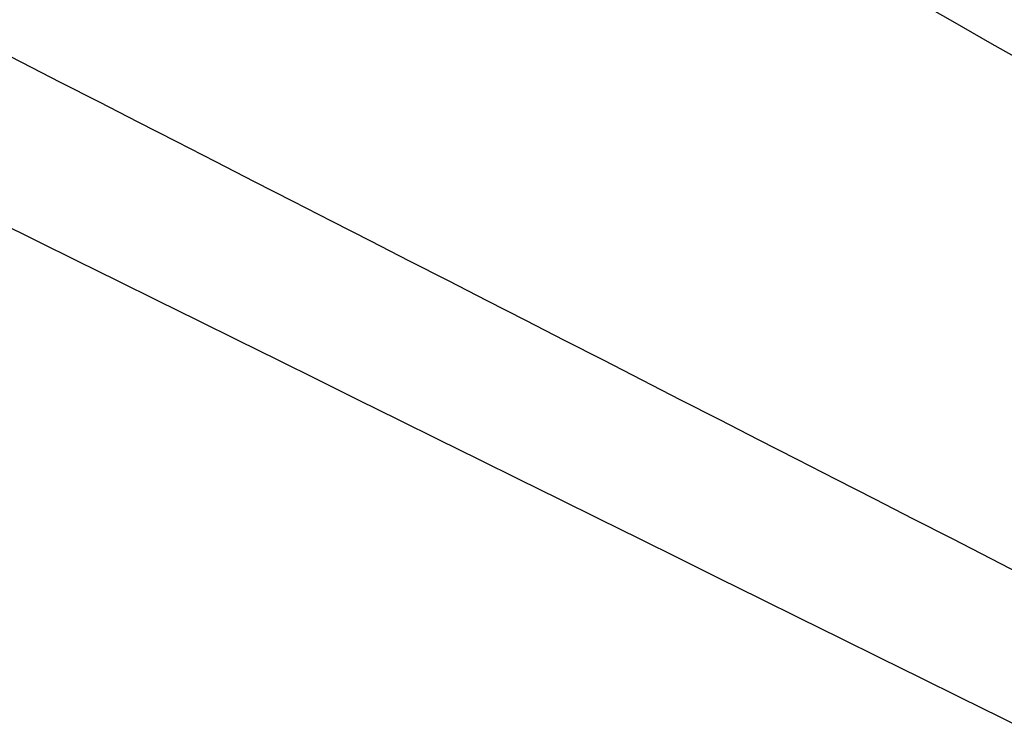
# Model space of a CAD drawing. Header units: millimetres. Extents: x -503 to 503, y -398 to 311.
# Tile 16 of 256: x -422 to -379, y -330 to -299. Entities that reach past the tile are written whole.
import ezdxf

# ---------------------------------------------------------------- set-up
doc = ezdxf.new("R2010")
doc.units = ezdxf.units.MM
doc.header["$MEASUREMENT"] = 0
doc.layers.add('IGES LEVEL 3', color=7, linetype='Continuous')

msp = doc.modelspace()

# ---------------------------------------------------------------- linework, layer by layer
at = {"layer": 'IGES LEVEL 3', "color": 9}
for points in [[(-252.653, -392.215, -402.653), (-326.769, -355.548, -402.653), (-400.884, -318.881, -402.653), (-475, -282.215, -402.653)], [(-243.997, -392.215, -468.222), (-315.573, -355.548, -479.554), (-387.149, -318.881, -490.887), (-458.726, -282.215, -502.219)], [(-243.997, -392.215, -337.084), (-315.573, -355.548, -325.752), (-387.149, -318.881, -314.419), (-458.726, -282.215, -303.087)], [(-218.896, -392.215, -528.82), (-283.109, -355.548, -550.626), (-347.322, -318.881, -572.432), (-411.535, -282.215, -594.238)], [(-218.896, -392.215, -276.485), (-283.109, -355.548, -254.68), (-347.322, -318.881, -232.874), (-411.535, -282.215, -211.068)]]:
    msp.add_open_spline(points, degree=3, dxfattribs=at)

doc.saveas('drawing.dxf')
